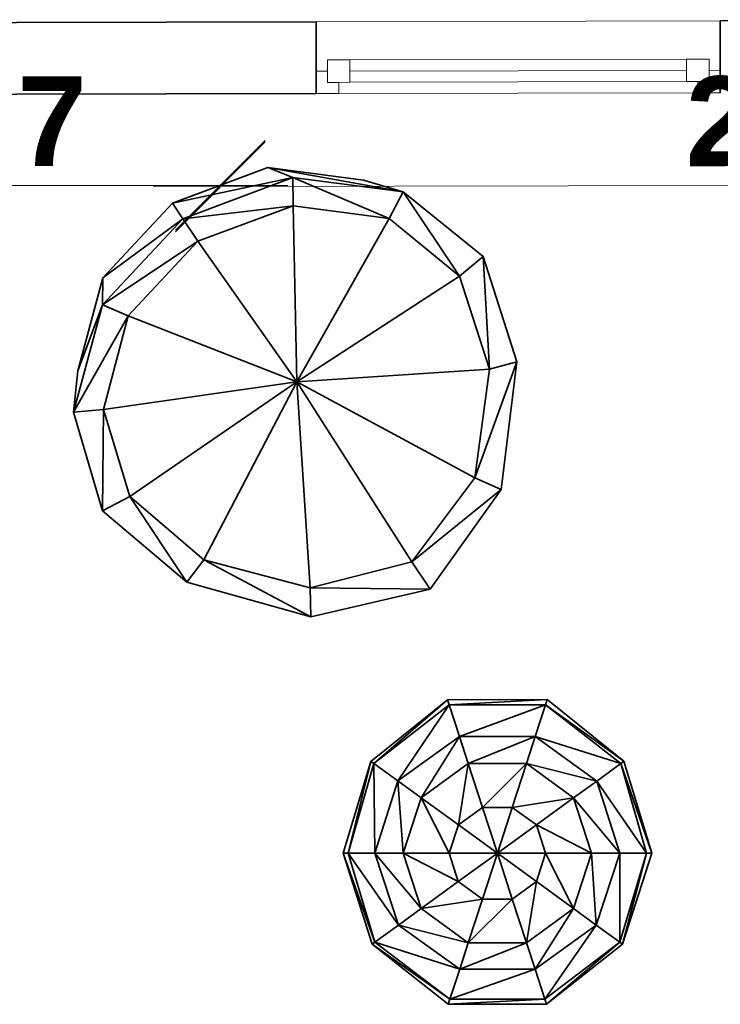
# Model space of a CAD drawing. Header units: millimetres. Extents: x 5 to 415, y 5 to 292.
# Tile 92 of 107: x 292 to 308, y 213 to 235. Entities that reach past the tile are written whole.
import ezdxf
from ezdxf.xclip import XClip

# ---------------------------------------------------------------- set-up
doc = ezdxf.new("R2010")
doc.units = ezdxf.units.MM
doc.header["$MEASUREMENT"] = 0
doc.header["$XCLIPFRAME"] = 0
for name, color, linetype in [('01-007-DESSINS IMPORTES_GEOMETRE_EXTERNES_XREF', 7, 'Continuous'), ('02-006-STRUCTURE BETON PORTEUR', 7, 'Continuous'), ('10-002-LOCALISATION ET TYPE FAUX PLAFONDS', 7, 'Continuous'), ('Fenêtres Archicad', 7, 'Continuous'), ('Nouveau_07-001-MOBILIER CONTRACTUEL', 7, 'Continuous')]:
    doc.layers.add(name, color=color, linetype=linetype)
doc.styles.add('STYLE_GENERE_1', font='Arial Bold.ttf')

# ---------------------------------------------------------------- blocks, each defined once
blk = doc.blocks.new('Dessin_1_1', base_point=(-19.415, 56.033))
at = {"layer": '02-006-STRUCTURE BETON PORTEUR', "color": 7, "linetype": 'Continuous', "lineweight": 35}
for p, q in [((298.594, 233.903), (298.592, 235.003)), ((307.594, 233.923), (307.592, 235.023)), ((298.595, 233.403), (298.594, 233.903)), ((307.595, 233.423), (307.594, 233.923))]:
    blk.add_line(p, q, dxfattribs=at)
at = {"layer": '02-006-STRUCTURE BETON PORTEUR', "color": 7, "linetype": 'Continuous', "lineweight": 35, "flags": 128}
for points in [[(298.592, 235.003), (271.892, 234.945)], [(320.171, 235.05), (307.592, 235.023)], [(271.895, 233.345), (298.595, 233.403)]]:
    blk.add_lwpolyline(points, dxfattribs=at)
at = {"layer": '10-002-LOCALISATION ET TYPE FAUX PLAFONDS', "color": 7, "linetype": 'Continuous', "lineweight": 20}
for p, q in [((295.459, 230.36), (297.459, 232.36)), ((297.456, 232.333), (295.461, 230.328)), ((321.772, 231.386), (296.459, 231.331)), ((285.767, 231.36), (296.459, 231.36)), ((296.459, 231.331), (294.959, 231.327)), ((296.459, 231.36), (297.959, 231.36))]:
    blk.add_line(p, q, dxfattribs=at)
at = {"layer": 'Fenêtres Archicad', "color": 7, "linetype": 'Continuous', "lineweight": 13}
for p, q in [((307.592, 235.023), (298.592, 235.003)), ((306.844, 234.171), (299.344, 234.155)), ((307.595, 233.423), (298.595, 233.403)), ((299.095, 233.404), (307.095, 233.422))]:
    blk.add_line(p, q, dxfattribs=at)
at = {"layer": 'Fenêtres Archicad', "color": 7, "linetype": 'Continuous', "lineweight": 35}
for p, q in [((298.594, 233.903), (298.592, 235.003)), ((307.594, 233.923), (307.592, 235.023)), ((298.595, 233.403), (298.594, 233.903)), ((298.595, 233.403), (298.594, 233.903)), ((307.595, 233.423), (307.594, 233.923)), ((307.595, 233.423), (307.594, 233.923))]:
    blk.add_line(p, q, dxfattribs=at)
at = {"layer": 'Fenêtres Archicad', "color": 7, "linetype": 'Continuous', "lineweight": 20}
for p, q in [((299.344, 234.155), (298.844, 234.154)), ((298.844, 234.154), (298.845, 233.654)), ((306.844, 234.171), (299.344, 234.155)), ((299.345, 233.655), (299.344, 234.155)), ((307.344, 234.172), (306.844, 234.171)), ((306.844, 234.171), (306.845, 233.671)), ((307.345, 233.672), (307.344, 234.172)), ((298.844, 233.904), (298.594, 233.903)), ((298.845, 233.654), (298.844, 233.904)), ((306.844, 233.921), (299.344, 233.905)), ((307.594, 233.923), (307.344, 233.922)), ((307.344, 233.922), (307.345, 233.672)), ((298.845, 233.654), (299.345, 233.655)), ((299.095, 233.654), (298.845, 233.654)), ((299.095, 233.404), (299.095, 233.654)), ((299.345, 233.655), (306.845, 233.671)), ((306.845, 233.671), (307.345, 233.672)), ((307.345, 233.672), (307.095, 233.672)), ((307.095, 233.672), (307.095, 233.422)), ((298.595, 233.403), (299.095, 233.404)), ((307.095, 233.422), (307.595, 233.423))]:
    blk.add_line(p, q, dxfattribs=at)
at = {"layer": 'Nouveau_07-001-MOBILIER CONTRACTUEL', "color": 30, "linetype": 'Continuous', "lineweight": 35}
for p, q in [((297.513, 231.758), (295.39, 230.96)), ((299.645, 231.477), (297.513, 231.758)), ((297.513, 231.758), (298.074, 231.534)), ((300.531, 231.216), (297.513, 231.758)), ((298.074, 231.534), (295.39, 230.96)), ((298.074, 231.534), (295.62, 230.615)), ((298.082, 230.907), (298.074, 231.534)), ((300.217, 230.621), (298.074, 231.534)), ((300.531, 231.216), (298.074, 231.534)), ((299.645, 231.477), (300.531, 231.216)), ((300.217, 230.621), (300.531, 231.216)), ((301.787, 229.337), (300.531, 231.216)), ((302.314, 229.777), (300.531, 231.216)), ((295.39, 230.96), (293.839, 229.304)), ((295.39, 230.96), (295.62, 230.615)), ((298.082, 230.907), (295.62, 230.615)), ((295.954, 230.115), (298.082, 230.907)), ((298.161, 226.986), (298.082, 230.907)), ((298.082, 230.907), (300.217, 230.621)), ((295.62, 230.615), (293.832, 228.7)), ((293.839, 229.304), (295.62, 230.615)), ((295.62, 230.615), (295.954, 230.115)), ((298.161, 226.986), (300.217, 230.621)), ((300.217, 230.621), (301.787, 229.337)), ((295.954, 230.115), (293.832, 228.7)), ((294.408, 228.453), (295.954, 230.115)), ((295.954, 230.115), (298.161, 226.986)), ((302.314, 229.777), (301.787, 229.337)), ((302.457, 227.269), (302.314, 229.777)), ((303.061, 227.43), (302.314, 229.777)), ((293.839, 229.304), (293.282, 227.227)), ((293.839, 229.304), (293.832, 228.7)), ((298.161, 226.986), (301.787, 229.337)), ((301.787, 229.337), (302.457, 227.269)), ((293.832, 228.7), (293.185, 226.308)), ((293.282, 227.227), (293.832, 228.7)), ((293.832, 228.7), (294.408, 228.453)), ((294.408, 228.453), (293.185, 226.308)), ((293.855, 226.37), (294.408, 228.453)), ((294.408, 228.453), (298.161, 226.986)), ((302.13, 224.847), (303.061, 227.43)), ((302.457, 227.269), (303.061, 227.43)), ((302.716, 224.585), (303.061, 227.43)), ((293.282, 227.227), (293.185, 226.308)), ((298.161, 226.986), (302.457, 227.269)), ((302.13, 224.847), (302.457, 227.269)), ((293.855, 226.37), (298.161, 226.986)), ((294.44, 224.429), (298.161, 226.986)), ((296.094, 223.018), (298.161, 226.986)), ((298.161, 226.986), (302.13, 224.847)), ((298.456, 222.393), (298.161, 226.986)), ((300.726, 222.972), (298.161, 226.986)), ((293.185, 226.308), (293.855, 226.37)), ((293.855, 226.37), (293.831, 224.11)), ((294.44, 224.429), (293.855, 226.37)), ((293.185, 226.308), (293.831, 224.11)), ((300.726, 222.972), (302.13, 224.847)), ((302.716, 224.585), (302.13, 224.847)), ((300.726, 222.972), (302.716, 224.585)), ((301.13, 222.367), (302.716, 224.585)), ((293.831, 224.11), (294.44, 224.429)), ((294.44, 224.429), (296.094, 223.018)), ((294.44, 224.429), (295.714, 222.522)), ((293.831, 224.11), (295.714, 222.522)), ((295.714, 222.522), (296.094, 223.018)), ((296.094, 223.018), (298.456, 222.393)), ((296.094, 223.018), (298.474, 221.752)), ((298.456, 222.393), (300.726, 222.972)), ((301.13, 222.367), (300.726, 222.972)), ((295.714, 222.522), (298.474, 221.752)), ((298.474, 221.752), (298.456, 222.393)), ((298.456, 222.393), (301.13, 222.367)), ((298.474, 221.752), (301.13, 222.367)), ((301.515, 219.904), (299.812, 218.53)), ((301.515, 219.904), (299.877, 218.484)), ((301.556, 219.788), (299.877, 218.484)), ((301.556, 219.788), (300.415, 218.094)), ((303.741, 219.905), (301.515, 219.904)), ((301.515, 219.904), (301.556, 219.788)), ((303.741, 219.905), (301.556, 219.788)), ((301.784, 219.086), (301.556, 219.788)), ((303.705, 219.787), (301.556, 219.788)), ((301.784, 219.086), (303.705, 219.787)), ((303.475, 219.085), (303.705, 219.787)), ((303.741, 219.905), (303.705, 219.787)), ((305.381, 218.483), (303.705, 219.787)), ((305.445, 218.531), (303.705, 219.787)), ((305.445, 218.531), (303.741, 219.905)), ((301.784, 219.086), (300.415, 218.094)), ((301.784, 219.086), (300.929, 217.719)), ((301.98, 218.481), (301.784, 219.086)), ((303.475, 219.085), (301.784, 219.086)), ((303.475, 219.085), (301.98, 218.481)), ((303.277, 218.481), (303.475, 219.085)), ((303.475, 219.085), (305.381, 218.483)), ((304.843, 218.092), (303.475, 219.085)), ((299.812, 218.53), (299.197, 216.484)), ((299.812, 218.53), (299.305, 216.484)), ((299.877, 218.484), (299.305, 216.484)), ((299.877, 218.484), (299.812, 218.53)), ((300.415, 218.094), (299.877, 218.484)), ((299.877, 218.484), (299.897, 216.486)), ((301.98, 218.481), (300.929, 217.719)), ((301.76, 217.116), (301.98, 218.481)), ((303.277, 218.481), (301.98, 218.481)), ((301.98, 218.481), (302.297, 217.506)), ((303.277, 218.481), (302.297, 217.506)), ((303.277, 218.481), (302.961, 217.506)), ((304.843, 218.092), (303.277, 218.481)), ((304.328, 217.719), (303.277, 218.481)), ((304.843, 218.092), (305.381, 218.483)), ((305.381, 218.483), (305.445, 218.531)), ((305.953, 216.484), (305.381, 218.483)), ((306.067, 216.485), (305.381, 218.483)), ((306.067, 216.485), (305.445, 218.531)), ((300.415, 218.094), (299.897, 216.486)), ((300.415, 218.094), (300.529, 216.484)), ((300.929, 217.719), (300.415, 218.094)), ((304.328, 217.719), (304.843, 218.092)), ((304.843, 218.092), (305.953, 216.484)), ((305.36, 216.484), (304.843, 218.092)), ((300.929, 217.719), (300.529, 216.484)), ((301.554, 216.484), (300.929, 217.719)), ((300.929, 217.719), (301.76, 217.116)), ((302.961, 217.506), (304.328, 217.719)), ((304.328, 217.719), (303.498, 217.116)), ((305.36, 216.484), (304.328, 217.719)), ((304.729, 216.484), (304.328, 217.719)), ((301.76, 217.116), (302.297, 217.506)), ((302.629, 216.484), (302.297, 217.506)), ((302.297, 217.506), (302.961, 217.506)), ((302.961, 217.506), (302.629, 216.484)), ((302.961, 217.506), (303.498, 217.116)), ((301.554, 216.484), (301.76, 217.116)), ((302.629, 216.484), (301.76, 217.116)), ((303.498, 217.116), (302.629, 216.484)), ((303.498, 217.116), (303.703, 216.484)), ((303.498, 217.116), (304.729, 216.484)), ((299.197, 216.484), (299.84, 214.458)), ((299.305, 216.484), (299.197, 216.484)), ((299.197, 216.484), (299.901, 214.503)), ((299.897, 216.486), (299.305, 216.484)), ((299.305, 216.484), (299.901, 214.503)), ((299.305, 216.484), (300.426, 214.884)), ((299.897, 216.486), (300.426, 214.884)), ((299.897, 216.486), (300.931, 215.25)), ((300.529, 216.484), (299.897, 216.486)), ((300.529, 216.484), (300.931, 215.25)), ((301.759, 215.853), (300.529, 216.484)), ((300.529, 216.484), (301.554, 216.484)), ((301.759, 215.853), (301.554, 216.484)), ((302.629, 216.484), (301.554, 216.484)), ((302.629, 216.484), (301.759, 215.853)), ((302.629, 216.484), (302.297, 215.462)), ((302.629, 216.484), (303.703, 216.484)), ((302.629, 216.484), (303.498, 215.853)), ((302.629, 216.484), (302.961, 215.462)), ((303.703, 216.484), (303.498, 215.853)), ((304.729, 216.484), (303.703, 216.484)), ((303.703, 216.484), (304.327, 215.251)), ((304.327, 215.251), (304.729, 216.484)), ((304.729, 216.484), (305.36, 216.484)), ((304.729, 216.484), (304.832, 214.884)), ((304.832, 214.884), (305.36, 216.484)), ((305.357, 214.503), (305.953, 216.484)), ((305.357, 214.503), (305.36, 216.484)), ((305.36, 216.484), (305.953, 216.484)), ((305.418, 214.458), (306.067, 216.485)), ((305.418, 214.458), (305.953, 216.484)), ((305.953, 216.484), (306.067, 216.485)), ((300.931, 215.25), (301.759, 215.853)), ((302.297, 215.462), (301.759, 215.853)), ((303.498, 215.853), (302.961, 215.462)), ((303.498, 215.853), (303.278, 214.489)), ((303.498, 215.853), (304.327, 215.251)), ((302.297, 215.462), (300.931, 215.25)), ((302.961, 215.462), (301.981, 214.488)), ((301.981, 214.488), (302.297, 215.462)), ((302.961, 215.462), (302.297, 215.462)), ((303.278, 214.489), (302.961, 215.462)), ((300.931, 215.25), (300.426, 214.884)), ((300.931, 215.25), (301.981, 214.488)), ((303.278, 214.489), (304.327, 215.251)), ((304.327, 215.251), (303.469, 213.9)), ((304.327, 215.251), (304.832, 214.884)), ((300.426, 214.884), (299.901, 214.503)), ((300.426, 214.884), (301.981, 214.488)), ((300.426, 214.884), (301.79, 213.9)), ((303.469, 213.9), (304.832, 214.884)), ((303.686, 213.231), (304.832, 214.884)), ((304.832, 214.884), (305.357, 214.503)), ((299.901, 214.503), (299.84, 214.458)), ((299.901, 214.503), (301.571, 213.231)), ((299.901, 214.503), (301.79, 213.9)), ((301.79, 213.9), (303.278, 214.489)), ((301.981, 214.488), (301.79, 213.9)), ((301.981, 214.488), (303.278, 214.489)), ((303.278, 214.489), (303.469, 213.9)), ((303.686, 213.231), (305.357, 214.503)), ((303.722, 213.119), (305.357, 214.503)), ((305.357, 214.503), (305.418, 214.458)), ((299.84, 214.458), (301.535, 213.119)), ((299.84, 214.458), (301.571, 213.231)), ((303.722, 213.119), (305.418, 214.458)), ((301.79, 213.9), (301.571, 213.231)), ((301.571, 213.231), (303.469, 213.9)), ((301.79, 213.9), (303.469, 213.9)), ((303.469, 213.9), (303.686, 213.231)), ((303.686, 213.231), (301.535, 213.119)), ((301.535, 213.119), (301.571, 213.231)), ((301.571, 213.231), (303.686, 213.231)), ((303.722, 213.119), (303.686, 213.231)), ((301.535, 213.119), (303.722, 213.119))]:
    blk.add_line(p, q, dxfattribs=at)
at = {"layer": '10-002-LOCALISATION ET TYPE FAUX PLAFONDS', "color": 7, "linetype": 'Continuous', "lineweight": 5, "insert": (288.825, 231.76), "char_height": 2, "width": 4.57634, "attachment_point": 7, "style": 'STYLE_GENERE_1'}
blk.add_mtext('\\A1;{\\pql;\\fArial|b1|i0|c0|p0;\\W1.000000;107}', dxfattribs=at)
at = {"layer": '10-002-LOCALISATION ET TYPE FAUX PLAFONDS', "color": 7, "linetype": 'Continuous', "lineweight": 5, "insert": (306.826, 231.753), "char_height": 2, "width": 4.57634, "attachment_point": 7, "rotation": 0.1245, "style": 'STYLE_GENERE_1'}
blk.add_mtext('\\A1;{\\pql;\\fArial|b1|i0|c0|p0;\\W1.000000;253}', dxfattribs=at)

msp = doc.modelspace()

# ---------------------------------------------------------------- block references
at = {"layer": '01-007-DESSINS IMPORTES_GEOMETRE_EXTERNES_XREF', "color": 7, "linetype": 'Continuous', "lineweight": 20}
ref = msp.add_blockref('Dessin_1_1', (-19.415, 56.033), dxfattribs=at)
XClip(ref).set_block_clipping_path([(11.4338842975, 39.5369897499), (415, 271.6031054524)])

doc.saveas('drawing.dxf')
